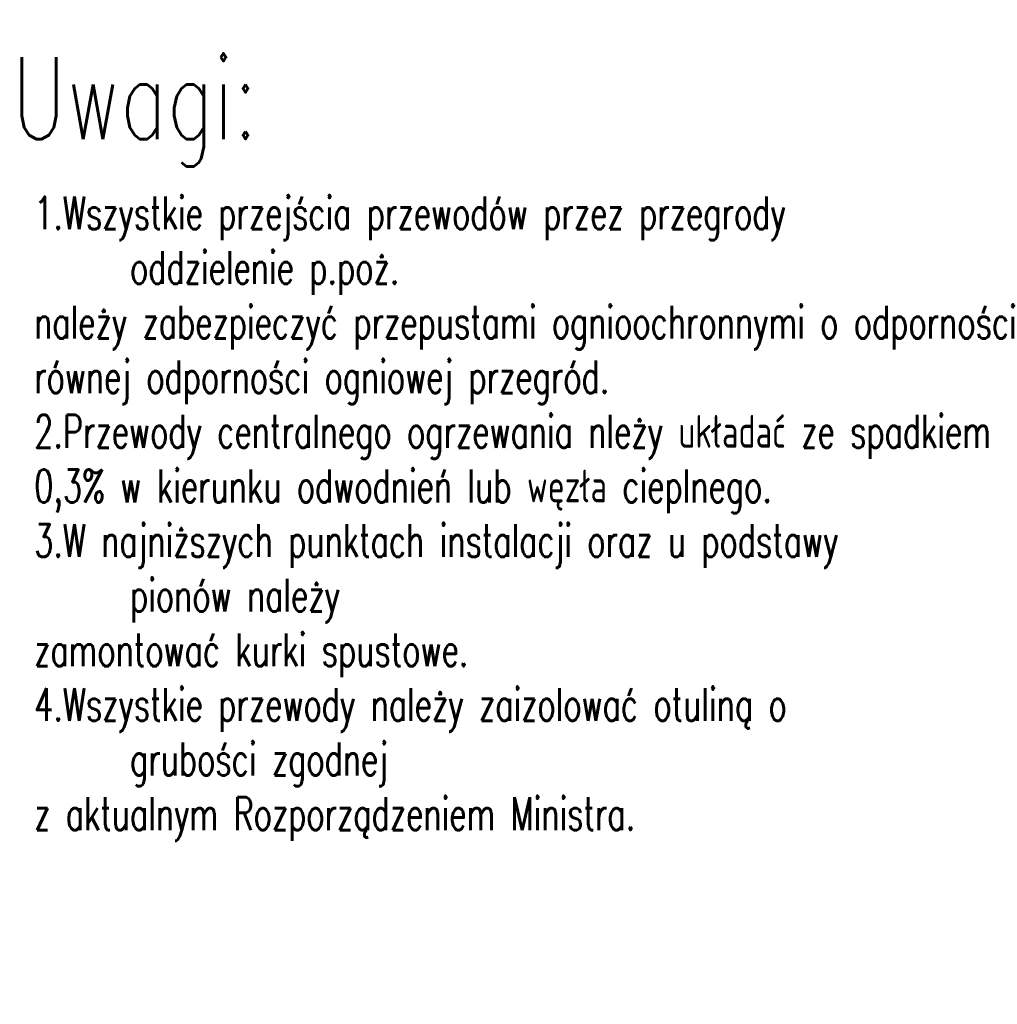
# Model space of a CAD drawing. Header units: millimetres. Extents: x -573548 to 674770, y -210017 to -47794.
# Tile 209 of 234: x 142850 to 146430, y -97497 to -93890. Entities that reach past the tile are written whole.
import ezdxf
from ezdxf import colors
from ezdxf.entities.mleader import LeaderData, LeaderLine
from ezdxf.math import Vec2, Vec3

# ---------------------------------------------------------------- set-up
doc = ezdxf.new("R2010")
doc.units = ezdxf.units.MM
for name, color, linetype, lineweight in [('_S_CO_OPIS_GR', 7, 'Continuous', 13), ('_S_CO_OPIS_PION', 7, 'Continuous', 13), ('_WENT_OPIS', 7, 'Continuous', 13)]:
    doc.layers.add(name, color=color, linetype=linetype, lineweight=lineweight)
doc.styles.add('JOLARS', font='simplex.shx', dxfattribs={"width": 0.7})
doc.styles.add('RomanS', font='romans.shx', dxfattribs={"width": 0.8})
doc.styles.add('WENT_50', font='simplex.shx', dxfattribs={"width": 0.7, "height": 20})

msp = doc.modelspace()

# ---------------------------------------------------------------- texts
at = {"layer": '_S_CO_OPIS_GR', "lineweight": 9, "insert": (142782.6, -94338.1, 126), "char_height": 120, "width": 3598.056, "attachment_point": 1, "style": 'JOLARS'}
msp.add_mtext('\\pxi-3,l4t4;\\Fsimplex|c238;\\P\\Fsimplex.shx|c238;1.Wszystkie przejścia przewodów przez przegrody oddzielenie p.poż. \\Pnależy zabezpieczyć przepustami ognioochronnymi o odporności\\Prównej odporności ogniowej przegród.\\P2.Przewody centralnego ogrzewania nleży układać ze spadkiem \\P0,3% w kierunku odwodnień lub węzła cieplnego.\\P3.W najniższych punktach instalacji oraz u podstawy pionów należy \\Pzamontować kurki spustowe. \\P4.Wszystkie przewody należy zaizolować otuliną o grubości zgodnej \\Pz aktualnym Rozporządzeniem Ministra.', dxfattribs=at)
at = {"layer": '_S_CO_OPIS_PION', "ltscale": 50, "style": 'RomanS', "width": 0.7}
msp.add_text('Uwagi:', height=300, dxfattribs=at).set_placement((142821.8, -94327.9, 126))

# ---------------------------------------------------------------- leaders
at = {"layer": '_WENT_OPIS', "lineweight": 9, "ltscale": 100}
ml = msp.add_multileader_mtext('Standard', dxfattribs=at)
ml.set_content('Przyłącze grzejnikowe kątowe z odcięciem, \\Pz nastawą wstępna, funkcją opróżniania\\Pi napełniania MULTIFLEX-F4-2\\P', color=256, style='WENT_50')
ml.set_leader_properties(linetype='ByLayer')
ml.build(insert=Vec2(0, 0))
ml.multileader.update_dxf_attribs({"text_left_attachment_type": 6, "text_right_attachment_type": 6, "dogleg_length": 5.76, "arrow_head_size": 72})
ctx = ml.context
ctx.base_point, ctx.char_height, ctx.arrow_head_size, ctx.landing_gap_size, ctx.plane_origin, ctx.plane_x_axis, ctx.plane_y_axis = Vec3(144689.2, -93431.1, 0), 57.6, 72, 14.4, Vec3(150506.4, -85467.2, 0), Vec3(-1, 0), Vec3(0, -1)
ctx.left_attachment, ctx.right_attachment = 6, 6
notes = []
notes.append((ctx, [(0, (1, 1, 0), (144683.4, -93431.1, 0), (1, 0), 5.76, [(0, [(144509.4, -92628.3, 0)], 0, [])])]))
ctx.mtext.insert, ctx.mtext.flow_direction = Vec3(144703.6, -93354.3, 0), 5
for ctx, leaders in notes:
    for number, flags, end, landing, length, lines in leaders:
        leader = LeaderData()
        leader.index, (leader.has_last_leader_line, leader.has_dogleg_vector, leader.attachment_direction) = number, flags
        leader.last_leader_point, leader.dogleg_vector, leader.dogleg_length = Vec3(end), Vec3(landing), length
        for number, points, colour, breaks in lines:
            line = LeaderLine()
            line.index, line.vertices, line.color, line.breaks = number, Vec3.list(points), colors.encode_raw_color(colour), breaks
            leader.lines.append(line)
        ctx.leaders.append(leader)

doc.saveas('drawing.dxf')
